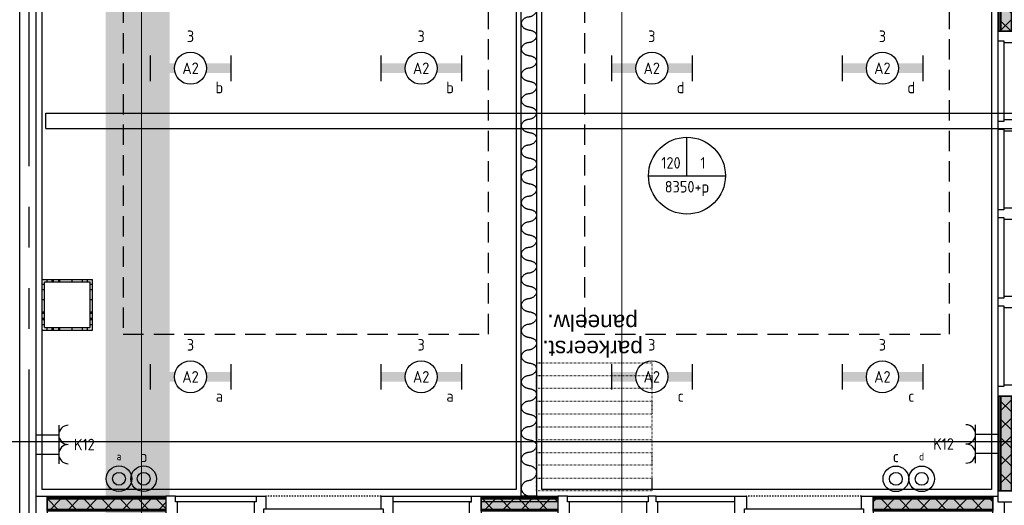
# Model space of a CAD drawing. Header units: millimetres. Extents: x -38031 to 110605, y -30229 to 92226.
# Tile 159 of 194: x 64660 to 72345, y 14552 to 18344. Entities that reach past the tile are written whole.
import ezdxf
from ezdxf.enums import TextEntityAlignment as Align

# ---------------------------------------------------------------- set-up
doc = ezdxf.new("R2010")
doc.units = ezdxf.units.MM
doc.header["$LTSCALE"] = 50
doc.set_wipeout_variables(frame=1)
for name, pattern in [('HIDDEN2', [4.7625, 3.175, -1.5875]), ('PHANTOM', [63.5, 31.75, -6.35, 6.35, -6.35, 6.35, -6.35]), ('STYLE_01', [0.41664, 0.20828, -0.20836]), ('STYLE_05', [0.20828, 0.069425, -0.138855]), ('STYLE_07', [1.875, 0.625, -0.20828, 0.625, -0.20836, 0.06943, -0.13893])]:
    doc.linetypes.add(name, pattern=pattern)
for name, color, linetype in [('AL$1A---_ALGEMEEN', 8, 'Continuous'), ('AM$1A---_ARCERING', 8, 'Continuous'), ('AT$1A---_TEKST100', 8, 'Continuous'), ('BOUWKUNDIG', 8, 'Continuous'), ('EL6131--_KG', 3, 'Continuous'), ('EL6222--', 3, 'Continuous'), ('EL6311--', 3, 'Continuous'), ('EM6131--', 1, 'Continuous'), ('kaderscheiding', 9, 'Continuous'), ('Kastenscheiding', 4, 'PHANTOM'), ('LICHT_TEXT018', 1, 'Continuous'), ('versterkte strook', 7, 'Continuous'), ('Vloerdoos (2e)', 51, 'Continuous'), ('Vloerdoos (OUD)', 51, 'Continuous')]:
    doc.layers.add(name, color=color, linetype=linetype)
doc.layers.add('stramien', color=1, linetype='Continuous', lineweight=15)
doc.styles.add('Arial', font='ARIAL.TTF')
doc.styles.add('BURO-018', font='iso.shx', dxfattribs={"height": 90})
pattern_1 = [(135, (0, 0), (70.7107, 70.7107), []), (45, (299.34, -299.34), (70.7107, -70.7107), [])]

# ---------------------------------------------------------------- blocks, each defined once
blk = doc.blocks.new('111410')
at = {"color": 0, "linetype": 'Continuous'}
for radius in [2, 1]:
    blk.add_circle((0, 3), radius, dxfattribs=at)
at = {"color": 0, "linetype": 'Continuous', "style": 'BURO-018'}
for tag, p in [('E_SLET1', (0, 7)), ('E_GROEP', (0, 0)), ('E_GKAST', (0, 0))]:
    blk.add_attdef(tag, text='', height=1.8, dxfattribs=at).set_placement(p, align=Align.MIDDLE)
at = {"color": 0, "linetype": 'Continuous', "style": 'BURO-018', "flags": 1}
for tag in ['E_MATCODE', 'E_SGROEP']:
    blk.add_attdef(tag, text='', height=1.8, dxfattribs=at).set_placement((0, 0), align=Align.MIDDLE)
blk = doc.blocks.new('E00126')
at = {"color": 0, "linetype": 'Continuous'}
for p, q in [((-3, 4.5), (3, 4.5)), ((-1.5, 1), (-1.5, 4.5)), ((1.5, 1), (1.5, 4.5))]:
    blk.add_line(p, q, dxfattribs=at)
for centre in [(-1.5, 6), (1.5, 6)]:
    blk.add_arc(centre, 1.5, 180, 0, dxfattribs=at)
at = {"color": 0, "linetype": 'Continuous', "style": 'BURO-018'}
for tag, p in [('E_GKAST', (0, 11.5)), ('E_GROEP', (0, 8.5)), ('E_SGROEP', (4.5, 8.5))]:
    blk.add_attdef(tag, text='', height=1.8, dxfattribs=at).set_placement(p, align=Align.MIDDLE)
at = {"color": 0, "linetype": 'Continuous', "style": 'BURO-018', "flags": 1}
for tag, p in [('E_VERMCODE', (13, 8.5)), ('E_MATCODE', (0, 0))]:
    blk.add_attdef(tag, text='', height=1.8, dxfattribs=at).set_placement(p, align=Align.MIDDLE)
blk = doc.blocks.new('1115B6630')
at = {"color": 0}
for p, q in [((-6.3, 2), (-6.3, -2)), ((6.3, 2), (6.3, -2))]:
    blk.add_line(p, q, dxfattribs=at)
at = {"color": 0, "linetype": 'Continuous'}
blk.add_circle((0, 0), 2.5, dxfattribs=at)
at = {"color": 0}
for points in [[(-2.5, 0.75), (-6.3, 0.75), (-2.5, -0.75), (-6.3, -0.75)], [(2.5, 0.75), (6.3, 0.75), (2.5, -0.75), (6.3, -0.75)]]:
    blk.add_solid(points, dxfattribs=at)
at = {"color": 0, "linetype": 'Continuous', "style": 'BURO-018'}
for tag, p in [('E_GKAST', (0, 8)), ('E_GROEP', (0, 5)), ('E_SGROEP', (4.5, 5)), ('E_ARMCODE', (0, 0)), ('E_SLET', (4.5, -3))]:
    blk.add_attdef(tag, text='', height=1.8, dxfattribs=at).set_placement(p, align=Align.MIDDLE)
blk = doc.blocks.new('A$C385C6BB8')
at = {"layer": 'kaderscheiding', "const_width": 500}
blk.add_lwpolyline([(-33624.5, -17466.3), (-33624.5, 81355.5)], dxfattribs=at)
blk = doc.blocks.new('E00103')
at = {"color": 0, "linetype": 'Continuous'}
for p, q in [((0, 6), (0, 12)), ((-6, 6), (6, 6))]:
    blk.add_line(p, q, dxfattribs=at)
blk.add_circle((0, 6), 6, dxfattribs=at)
at = {"color": 0, "linetype": 'Continuous', "style": 'BURO-018'}
for tag, p in [('E_TEXT1', (-2.5, 8)), ('E_TEXT3', (2.5, 8)), ('E_TEXT6', (0, 4))]:
    blk.add_attdef(tag, text='', height=1.8, dxfattribs=at).set_placement(p, align=Align.MIDDLE)
blk = doc.blocks.new('E-GK-GTC-783C')
at = {"color": 0, "linetype": 'Continuous'}
for p, q in [((-0.5, 60), (0.5, 60)), ((-0.5, -60), (0.5, -60))]:
    blk.add_line(p, q, dxfattribs=at)
blk = doc.blocks.new('E-GK-END-78')
at = {"color": 0, "linetype": 'Continuous'}
blk.add_line((0, 60), (0, -60), dxfattribs=at)
blk = doc.blocks.new('VLOERDOOS (2e)')
at = {"layer": 'Vloerdoos (OUD)'}
for p, q in [((0, 395), (395, 395)), ((0, 395), (0, 0)), ((40, 375), (40, 395)), ((80, 375), (80, 395)), ((90, 375), (90, 395)), ((130, 375), (130, 395)), ((140, 375), (140, 395)), ((235, 375), (235, 395)), ((315, 375), (315, 395)), ((355, 375), (355, 395)), ((395, 395), (395, 0)), ((0, 355), (20, 355)), ((0, 315), (20, 315)), ((20, 375), (20, 20)), ((20, 375), (375, 375)), ((375, 375), (375, 20)), ((375, 355), (395, 355)), ((375, 315), (395, 315)), ((0, 305), (20, 305)), ((0, 265), (20, 265)), ((0, 255), (20, 255)), ((375, 305), (395, 305)), ((375, 265), (395, 265)), ((375, 255), (395, 255)), ((0, 160), (20, 160)), ((375, 160), (395, 160)), ((0, 80), (20, 80)), ((375, 80), (395, 80)), ((0, 40), (20, 40)), ((0, 0), (395, 0)), ((20, 20), (375, 20)), ((40, 0), (40, 20)), ((80, 0), (80, 20)), ((90, 0), (90, 20)), ((130, 0), (130, 20)), ((140, 0), (140, 20)), ((235, 0), (235, 20)), ((315, 0), (315, 20)), ((355, 0), (355, 20)), ((375, 40), (395, 40))]:
    blk.add_line(p, q, dxfattribs=at)
blk = doc.blocks.new('32x 90x139')
at = {"color": 0}
blk.add_wipeout([(0, 45), (-94, 45), (-94, 30), (-139, 30), (-139, -30), (-94, -30), (-94, -45), (0, -45)], dxfattribs=at).dxf.layer = 'AL$1A---_ALGEMEEN'
at = {"layer": 'AL$1A---_ALGEMEEN', "color": 0}
blk.add_lwpolyline([(0, 45), (-94, 45), (-94, 30), (-139, 30), (-139, -30), (-94, -30), (-94, -45), (0, -45)], close=True, dxfattribs=at)
blk = doc.blocks.new('Group-25')
at = {"layer": 'AM$1A---_ARCERING', "linetype": 'Continuous', "lineweight": 0}
for points in [[(-1113.502, 131), (-180.002, 131), (-180.002, 116), (-1113.502, 116)], [(-1113.502, 116), (-180.002, 116), (-180.002, 35), (-1113.502, 35)], [(-1113.502, 35), (-180.002, 35), (-180.002, 20), (-1113.502, 20)]]:
    blk.add_hatch(color=256, dxfattribs=at).paths.add_polyline_path(points)
at = {"layer": 'AM$1A---_ARCERING', "linetype": 'Continuous', "lineweight": 5}
h = blk.add_hatch(dxfattribs=at)
h.set_pattern_fill('ISOLATIE', color=256, style=0, pattern_type=2)
h.set_pattern_definition(pattern_1)
h.paths.add_polyline_path([(-1113.502, 116), (-180.002, 116), (-180.002, 35), (-1113.502, 35)])
at = {"layer": 'AL$1A---_ALGEMEEN', "color": 0}
for points in [[(-1113.502, 131), (-180.002, 131), (-180.002, 116), (-1113.502, 116)], [(-1113.502, 116), (-180.002, 116), (-180.002, 35), (-1113.502, 35)], [(-1113.502, 35), (-180.002, 35), (-180.002, 20), (-1113.502, 20)]]:
    blk.add_lwpolyline(points, close=True, dxfattribs=at)
blk = doc.blocks.new('Group-26')
at = {"layer": 'AM$1A---_ARCERING', "linetype": 'Continuous', "lineweight": 0}
for points in [[(-4173.5, 131), (-3574.3, 131), (-3574.3, 116), (-4173.5, 116)], [(-4173.5, 116), (-3574.3, 116), (-3574.3, 35), (-4173.5, 35)], [(-4173.5, 35), (-3574.3, 35), (-3574.3, 20), (-4173.5, 20)]]:
    blk.add_hatch(color=256, dxfattribs=at).paths.add_polyline_path(points)
at = {"layer": 'AM$1A---_ARCERING', "linetype": 'Continuous', "lineweight": 5}
h = blk.add_hatch(dxfattribs=at)
h.set_pattern_fill('ISOLATIE', color=256, style=0, pattern_type=2)
h.set_pattern_definition(pattern_1)
h.paths.add_polyline_path([(-4173.5, 116), (-3574.3, 116), (-3574.3, 35), (-4173.5, 35)])
at = {"layer": 'AL$1A---_ALGEMEEN', "color": 0}
for points in [[(-4173.5, 131), (-3574.3, 131), (-3574.3, 116), (-4173.5, 116)], [(-4173.5, 116), (-3574.3, 116), (-3574.3, 35), (-4173.5, 35)], [(-4173.5, 35), (-3574.3, 35), (-3574.3, 20), (-4173.5, 20)]]:
    blk.add_lwpolyline(points, close=True, dxfattribs=at)
blk = doc.blocks.new('Group-27')
at = {"layer": 'AM$1A---_ARCERING', "linetype": 'Continuous', "lineweight": 0}
for points in [[(-7560.002, 131), (-6633.502, 131), (-6633.502, 116), (-7560.002, 116)], [(-7560.002, 116), (-6633.502, 116), (-6633.502, 35), (-7560.002, 35)], [(-7560.002, 35), (-6633.502, 35), (-6633.502, 20), (-7560.002, 20)]]:
    blk.add_hatch(color=256, dxfattribs=at).paths.add_polyline_path(points)
at = {"layer": 'AM$1A---_ARCERING', "linetype": 'Continuous', "lineweight": 5}
h = blk.add_hatch(dxfattribs=at)
h.set_pattern_fill('ISOLATIE', color=256, style=0, pattern_type=2)
h.set_pattern_definition(pattern_1)
h.paths.add_polyline_path([(-7560.002, 116), (-6633.502, 116), (-6633.502, 35), (-7560.002, 35)])
at = {"layer": 'AL$1A---_ALGEMEEN', "color": 0}
for points in [[(-7560.002, 131), (-6633.502, 131), (-6633.502, 116), (-7560.002, 116)], [(-7560.002, 116), (-6633.502, 116), (-6633.502, 35), (-7560.002, 35)], [(-7560.002, 35), (-6633.502, 35), (-6633.502, 20), (-7560.002, 20)]]:
    blk.add_lwpolyline(points, close=True, dxfattribs=at)
blk = doc.blocks.new('32x_hout-mk 825-p')
at = {"layer": 'AL$1A---_ALGEMEEN', "color": 0}
for points in [[(-7650, 139), (-5853.5, 139), (-5853.5, 0), (-7650, 0)], [(-1113.5, 139), (-90, 139), (-90, 0), (-1113.5, 0)]]:
    blk.add_lwpolyline(points, close=True, dxfattribs=at)
at = {"color": 0}
blk.add_wipeout([(-4878.5, 139), (-2178.5, 139), (-2178.5, 94), (-4878.5, 94)], dxfattribs=at).dxf.layer = 'AL$1A---_ALGEMEEN'
at = {"layer": 'AL$1A---_ALGEMEEN', "color": 0}
for points in [[(-4878.5, 139), (-2178.5, 139), (-2178.5, 94), (-4878.5, 94)], [(-4863.5, 139), (-2193.5, 139), (-2193.5, 0), (-4863.5, 0)]]:
    blk.add_lwpolyline(points, close=True, dxfattribs=at)
at = {"color": 0}
for points in [[(-7650, 139), (-7560, 139), (-7560, 0), (-7650, 0)], [(-5943.5, 139), (-5853.5, 139), (-5853.5, 0), (-5943.5, 0)], [(-1203.5, 139), (-1113.5, 139), (-1113.5, 0), (-1203.5, 0)], [(-180, 139), (-90, 139), (-90, 0), (-180, 0)]]:
    blk.add_wipeout(points, dxfattribs=at).dxf.layer = 'AL$1A---_ALGEMEEN'
at = {"layer": 'AL$1A---_ALGEMEEN', "color": 0}
for points in [[(-7650, 139), (-7560, 139), (-7560, 0), (-7650, 0)], [(-5943.5, 139), (-5853.5, 139), (-5853.5, 0), (-5943.5, 0)], [(-1203.5, 139), (-1113.5, 139), (-1113.5, 0), (-1203.5, 0)], [(-180, 139), (-90, 139), (-90, 0), (-180, 0)]]:
    blk.add_lwpolyline(points, close=True, dxfattribs=at)
for name in ['Group-27', 'Group-25']:
    blk.add_blockref(name, (0, 0), dxfattribs=at)
at = {"layer": 'AL$1A---_ALGEMEEN', "color": 0, "rotation": 270}
blk.add_blockref('32x 90x139', (-2838.5, 0), dxfattribs=at)
at = {"color": 0}
for points in [[(-4953.5, 139), (-4863.5, 139), (-4863.5, 0), (-4953.5, 0)], [(-4263.5, 94), (-4248.5, 94), (-4248.5, 139), (-4173.5, 139), (-4173.5, 0), (-4263.5, 0)], [(-2193.5, 139), (-2103.5, 139), (-2103.5, 0), (-2193.5, 0)]]:
    blk.add_wipeout(points, dxfattribs=at).dxf.layer = 'AL$1A---_ALGEMEEN'
at = {"layer": 'AL$1A---_ALGEMEEN', "color": 0, "linetype": 'STYLE_01'}
for p, q in [((-4953.5, 139), (-5853.5, 139)), ((-1203.5, 139), (-2103.5, 139))]:
    blk.add_line(p, q, dxfattribs=at)
at = {"layer": 'AL$1A---_ALGEMEEN', "color": 0}
for points in [[(-4953.5, 139), (-4863.5, 139), (-4863.5, 0), (-4953.5, 0)], [(-4263.5, 94), (-4248.5, 94), (-4248.5, 139), (-4173.5, 139), (-4173.5, 0), (-4263.5, 0)], [(-2193.5, 139), (-2103.5, 139), (-2103.5, 0), (-2193.5, 0)]]:
    blk.add_lwpolyline(points, close=True, dxfattribs=at)
blk.add_blockref('Group-26', (0, 0), dxfattribs=at)
at = {"color": 0}
blk.add_wipeout([(-6558.5, 139), (-5928.5, 139), (-5928.5, 94), (-6558.5, 94)], dxfattribs=at).dxf.layer = 'AL$1A---_ALGEMEEN'
at = {"layer": 'AL$1A---_ALGEMEEN', "color": 0}
blk.add_lwpolyline([(-6558.5, 139), (-5928.5, 139), (-5928.5, 94), (-6558.5, 94)], close=True, dxfattribs=at)
at = {"color": 0}
for points in [[(-3484.3, 94), (-3499.3, 94), (-3499.3, 139), (-3574.3, 139), (-3574.3, 0), (-3484.3, 0)], [(-5868.5, 40), (-4938.5, 40), (-4938.5, 0), (-5868.5, 0)], [(-2118.5, 40), (-1188.5, 40), (-1188.5, 0), (-2118.5, 0)]]:
    blk.add_wipeout(points, dxfattribs=at).dxf.layer = 'AL$1A---_ALGEMEEN'
at = {"layer": 'AL$1A---_ALGEMEEN', "color": 0}
for p, q in [((-4936.4, 10), (-4936.4, -930)), ((-1188.5, 10), (-1188.5, -930))]:
    blk.add_line(p, q, dxfattribs=at)
for points in [[(-3484.3, 94), (-3499.3, 94), (-3499.3, 139), (-3574.3, 139), (-3574.3, 0), (-3484.3, 0)], [(-5868.5, 40), (-4938.5, 40), (-4938.5, 0), (-5868.5, 0)], [(-2118.5, 40), (-1188.5, 40), (-1188.5, 0), (-2118.5, 0)]]:
    blk.add_lwpolyline(points, close=True, dxfattribs=at)
for centre in [(-4936.4, 0), (-1188.5, 0)]:
    blk.add_arc(centre, 930, 180, 270, dxfattribs=at)
at = {"color": 0}
blk.add_wipeout([(-6543.5, 94), (-6558.5, 94), (-6558.5, 139), (-6633.5, 139), (-6633.5, 0), (-6543.5, 0)], dxfattribs=at).dxf.layer = 'AL$1A---_ALGEMEEN'
at = {"layer": 'AL$1A---_ALGEMEEN', "color": 0}
blk.add_lwpolyline([(-6543.5, 94), (-6558.5, 94), (-6558.5, 139), (-6633.5, 139), (-6633.5, 0), (-6543.5, 0)], close=True, dxfattribs=at)
blk = doc.blocks.new('22x_parkeerstand-p')
at = {"layer": 'AL$1A---_ALGEMEEN', "color": 0, "linetype": 'STYLE_05'}
for points in [[(0, 1000), (900, 1000), (900, 0), (0, 0)], [(0, 1000), (900, 1000), (900, 900), (0, 900)], [(0, 800), (900, 800), (900, 700), (0, 700)], [(0, 600), (900, 600), (900, 500), (0, 500)], [(0, 400), (900, 400), (900, 300), (0, 300)], [(0, 200), (900, 200), (900, 100), (0, 100)]]:
    blk.add_lwpolyline(points, close=True, dxfattribs=at)
at = {"layer": 'AT$1A---_TEKST100', "insert": (463.4, -45.8), "char_height": 126.27, "attachment_point": 2, "line_spacing_factor": 0.967741, "style": 'Arial'}
blk.add_mtext('{\\C256;\\lparkeerst.\\Ppaneelw.}', dxfattribs=at)
blk = doc.blocks.new('Group-42')
at = {"layer": 'AM$1A---_ARCERING', "linetype": 'Continuous', "lineweight": 0}
for points in [[(8, 8601), (23, 8601), (23, 7868.5), (8, 7868.5)], [(23, 8601), (104, 8601), (104, 7868.5), (23, 7868.5)], [(104, 8601), (119, 8601), (119, 7868.5), (104, 7868.5)]]:
    blk.add_hatch(color=256, dxfattribs=at).paths.add_polyline_path(points)
at = {"layer": 'AM$1A---_ARCERING', "linetype": 'Continuous', "lineweight": 5}
h = blk.add_hatch(dxfattribs=at)
h.set_pattern_fill('ISOLATIE', color=256, style=0, pattern_type=2)
h.set_pattern_definition(pattern_1)
h.paths.add_polyline_path([(23, 8601), (104, 8601), (104, 7868.5), (23, 7868.5)])
at = {"layer": 'AL$1A---_ALGEMEEN', "color": 0}
for points in [[(8, 8601), (23, 8601), (23, 7868.5), (8, 7868.5)], [(23, 8601), (104, 8601), (104, 7868.5), (23, 7868.5)], [(104, 8601), (119, 8601), (119, 7868.5), (104, 7868.5)]]:
    blk.add_lwpolyline(points, close=True, dxfattribs=at)
blk = doc.blocks.new('Group-43')
at = {"layer": 'AM$1A---_ARCERING', "linetype": 'Continuous', "lineweight": 0}
for points in [[(8, 5018.5), (23, 5018.5), (23, 4418.5), (8, 4418.5)], [(23, 5018.5), (104, 5018.5), (104, 4418.5), (23, 4418.5)], [(104, 5018.5), (119, 5018.5), (119, 4418.5), (104, 4418.5)]]:
    blk.add_hatch(color=256, dxfattribs=at).paths.add_polyline_path(points)
at = {"layer": 'AM$1A---_ARCERING', "linetype": 'Continuous', "lineweight": 5}
h = blk.add_hatch(dxfattribs=at)
h.set_pattern_fill('ISOLATIE', color=256, style=0, pattern_type=2)
h.set_pattern_definition(pattern_1)
h.paths.add_polyline_path([(23, 5018.5), (104, 5018.5), (104, 4418.5), (23, 4418.5)])
at = {"layer": 'AL$1A---_ALGEMEEN', "color": 0}
for points in [[(8, 5018.5), (23, 5018.5), (23, 4418.5), (8, 4418.5)], [(23, 5018.5), (104, 5018.5), (104, 4418.5), (23, 4418.5)], [(104, 5018.5), (119, 5018.5), (119, 4418.5), (104, 4418.5)]]:
    blk.add_lwpolyline(points, close=True, dxfattribs=at)
blk = doc.blocks.new('Group-44')
at = {"layer": 'AM$1A---_ARCERING', "linetype": 'Continuous', "lineweight": 0}
for points in [[(8, 4328.5), (23, 4328.5), (23, 3728.5), (8, 3728.5)], [(23, 4328.5), (104, 4328.5), (104, 3728.5), (23, 3728.5)], [(104, 4328.5), (119, 4328.5), (119, 3728.5), (104, 3728.5)]]:
    blk.add_hatch(color=256, dxfattribs=at).paths.add_polyline_path(points)
at = {"layer": 'AM$1A---_ARCERING', "linetype": 'Continuous', "lineweight": 5}
h = blk.add_hatch(dxfattribs=at)
h.set_pattern_fill('ISOLATIE', color=256, style=0, pattern_type=2)
h.set_pattern_definition(pattern_1)
h.paths.add_polyline_path([(23, 4328.5), (104, 4328.5), (104, 3728.5), (23, 3728.5)])
at = {"layer": 'AL$1A---_ALGEMEEN', "color": 0}
for points in [[(8, 4328.5), (23, 4328.5), (23, 3728.5), (8, 3728.5)], [(23, 4328.5), (104, 4328.5), (104, 3728.5), (23, 3728.5)], [(104, 4328.5), (119, 4328.5), (119, 3728.5), (104, 3728.5)]]:
    blk.add_lwpolyline(points, close=True, dxfattribs=at)
blk = doc.blocks.new('Group-45')
at = {"layer": 'AM$1A---_ARCERING', "linetype": 'Continuous', "lineweight": 0}
for points in [[(8, 878.5), (23, 878.5), (23, 140), (8, 140)], [(23, 878.5), (104, 878.5), (104, 140), (23, 140)], [(104, 878.5), (119, 878.5), (119, 140), (104, 140)]]:
    blk.add_hatch(color=256, dxfattribs=at).paths.add_polyline_path(points)
at = {"layer": 'AM$1A---_ARCERING', "linetype": 'Continuous', "lineweight": 5}
h = blk.add_hatch(dxfattribs=at)
h.set_pattern_fill('ISOLATIE', color=256, style=0, pattern_type=2)
h.set_pattern_definition(pattern_1)
h.paths.add_polyline_path([(23, 878.5), (104, 878.5), (104, 140), (23, 140)])
at = {"layer": 'AL$1A---_ALGEMEEN', "color": 0}
for points in [[(8, 878.5), (23, 878.5), (23, 140), (8, 140)], [(23, 878.5), (104, 878.5), (104, 140), (23, 140)], [(104, 878.5), (119, 878.5), (119, 140), (104, 140)]]:
    blk.add_lwpolyline(points, close=True, dxfattribs=at)
blk = doc.blocks.new('32x_hout-mk 822s-p')
at = {"layer": 'AL$1A---_ALGEMEEN', "color": 0}
blk.add_lwpolyline([(0, 8691), (139, 8691), (139, 50), (0, 50)], close=True, dxfattribs=at)
for name in ['Group-42', 'Group-43', 'Group-44', 'Group-45']:
    blk.add_blockref(name, (0, 0), dxfattribs=at)
at = {"color": 0}
for points in [[(0, 8691), (139, 8691), (139, 8601), (0, 8601)], [(0, 7868.5), (139, 7868.5), (139, 7778.5), (0, 7778.5)], [(0, 7178.5), (139, 7178.5), (139, 7088.5), (0, 7088.5)], [(0, 6488.5), (139, 6488.5), (139, 6398.5), (0, 6398.5)], [(0, 5798.5), (139, 5798.5), (139, 5708.5), (0, 5708.5)], [(0, 5108.5), (139, 5108.5), (139, 5018.5), (0, 5018.5)], [(0, 4418.5), (139, 4418.5), (139, 4328.5), (0, 4328.5)], [(0, 3728.5), (139, 3728.5), (139, 3638.5), (0, 3638.5)], [(0, 3038.5), (139, 3038.5), (139, 2948.5), (0, 2948.5)], [(0, 2348.5), (139, 2348.5), (139, 2258.5), (0, 2258.5)], [(0, 1658.5), (139, 1658.5), (139, 1568.5), (0, 1568.5)], [(0, 968.5), (139, 968.5), (139, 878.5), (0, 878.5)], [(0, 140), (139, 140), (139, 50), (0, 50)]]:
    blk.add_wipeout(points, dxfattribs=at).dxf.layer = 'AL$1A---_ALGEMEEN'
at = {"layer": 'AL$1A---_ALGEMEEN', "color": 0}
for points in [[(0, 8691), (139, 8691), (139, 8601), (0, 8601)], [(0, 7868.5), (139, 7868.5), (139, 7778.5), (0, 7778.5)], [(0, 7178.5), (139, 7178.5), (139, 7088.5), (0, 7088.5)], [(0, 6488.5), (139, 6488.5), (139, 6398.5), (0, 6398.5)], [(0, 5798.5), (139, 5798.5), (139, 5708.5), (0, 5708.5)], [(0, 5108.5), (139, 5108.5), (139, 5018.5), (0, 5018.5)], [(0, 4418.5), (139, 4418.5), (139, 4328.5), (0, 4328.5)], [(0, 3728.5), (139, 3728.5), (139, 3638.5), (0, 3638.5)], [(0, 3038.5), (139, 3038.5), (139, 2948.5), (0, 2948.5)], [(0, 2348.5), (139, 2348.5), (139, 2258.5), (0, 2258.5)], [(0, 1658.5), (139, 1658.5), (139, 1568.5), (0, 1568.5)], [(0, 968.5), (139, 968.5), (139, 878.5), (0, 878.5)], [(0, 140), (139, 140), (139, 50), (0, 50)]]:
    blk.add_lwpolyline(points, close=True, dxfattribs=at)
at = {"color": 0}
for points in [[(0, 7793.5), (45, 7793.5), (45, 7163.5), (0, 7163.5)], [(0, 7103.5), (45, 7103.5), (45, 6473.5), (0, 6473.5)], [(0, 6413.5), (45, 6413.5), (45, 5783.5), (0, 5783.5)], [(0, 5723.5), (45, 5723.5), (45, 5093.5), (0, 5093.5)], [(0, 3653.5), (45, 3653.5), (45, 3023.5), (0, 3023.5)], [(0, 2963.5), (45, 2963.5), (45, 2333.5), (0, 2333.5)], [(0, 2273.5), (45, 2273.5), (45, 1643.5), (0, 1643.5)], [(0, 1583.5), (45, 1583.5), (45, 953.5), (0, 953.5)]]:
    blk.add_wipeout(points, dxfattribs=at).dxf.layer = 'AL$1A---_ALGEMEEN'
at = {"layer": 'AL$1A---_ALGEMEEN', "color": 0}
for points in [[(0, 7793.5), (45, 7793.5), (45, 7163.5), (0, 7163.5)], [(0, 7103.5), (45, 7103.5), (45, 6473.5), (0, 6473.5)], [(0, 6413.5), (45, 6413.5), (45, 5783.5), (0, 5783.5)], [(0, 5723.5), (45, 5723.5), (45, 5093.5), (0, 5093.5)], [(0, 3653.5), (45, 3653.5), (45, 3023.5), (0, 3023.5)], [(0, 2963.5), (45, 2963.5), (45, 2333.5), (0, 2333.5)], [(0, 2273.5), (45, 2273.5), (45, 1643.5), (0, 1643.5)], [(0, 1583.5), (45, 1583.5), (45, 953.5), (0, 953.5)]]:
    blk.add_lwpolyline(points, close=True, dxfattribs=at)
blk = doc.blocks.new('200254 W 211 30-06-2008')
at = {"layer": 'AL$1A---_ALGEMEEN'}
for points in [[(20331.45, 3465.23), (20405.45, 3465.23), (20405.45, 3309.43), (20331.45, 3309.43)], [(20409.45, 3465.23), (20479.67, 3465.23), (20479.67, 3309.43), (20409.45, 3309.43)]]:
    blk.add_lwpolyline(points, close=True, dxfattribs=at)
for points in [[(20407.43, 3385.23), (20407.45, 3385.21), (20407.51, 3385.2), (20408.21, 3385.11), (20408.81, 3384.24), (20408.01, 3383.28), (20406.77, 3383.18), (20406.05, 3382.22), (20406.78, 3381.31), (20407.43, 3381.23)], [(20407.43, 3381.23), (20407.45, 3381.21), (20407.51, 3381.2), (20408.21, 3381.11), (20408.81, 3380.24), (20408.01, 3379.28), (20406.77, 3379.18), (20406.05, 3378.22), (20406.78, 3377.31), (20407.43, 3377.23)], [(20407.43, 3377.23), (20407.45, 3377.21), (20407.51, 3377.2), (20408.21, 3377.11), (20408.81, 3376.24), (20408.01, 3375.28), (20406.77, 3375.18), (20406.05, 3374.22), (20406.78, 3373.31), (20407.43, 3373.23)], [(20407.43, 3373.23), (20407.45, 3373.21), (20407.51, 3373.2), (20408.21, 3373.11), (20408.81, 3372.24), (20408.01, 3371.28), (20406.77, 3371.18), (20406.05, 3370.22), (20406.78, 3369.31), (20407.43, 3369.23)], [(20407.43, 3369.23), (20407.45, 3369.21), (20407.51, 3369.2), (20408.21, 3369.11), (20408.81, 3368.24), (20408.01, 3367.28), (20406.77, 3367.18), (20406.05, 3366.22), (20406.78, 3365.31), (20407.43, 3365.23)], [(20407.43, 3365.23), (20407.45, 3365.21), (20407.51, 3365.2), (20408.21, 3365.11), (20408.81, 3364.24), (20408.01, 3363.28), (20406.77, 3363.18), (20406.05, 3362.22), (20406.78, 3361.31), (20407.43, 3361.23)], [(20407.43, 3361.23), (20407.45, 3361.21), (20407.51, 3361.2), (20408.21, 3361.11), (20408.81, 3360.24), (20408.01, 3359.28), (20406.77, 3359.18), (20406.05, 3358.22), (20406.78, 3357.31), (20407.43, 3357.23)], [(20407.43, 3357.23), (20407.45, 3357.21), (20407.51, 3357.2), (20408.21, 3357.11), (20408.81, 3356.24), (20408.01, 3355.28), (20406.77, 3355.18), (20406.05, 3354.22), (20406.78, 3353.31), (20407.43, 3353.23)], [(20407.43, 3353.23), (20407.45, 3353.21), (20407.51, 3353.2), (20408.21, 3353.11), (20408.81, 3352.24), (20408.01, 3351.28), (20406.77, 3351.18), (20406.05, 3350.22), (20406.78, 3349.31), (20407.43, 3349.23)], [(20407.43, 3349.23), (20407.45, 3349.21), (20407.51, 3349.2), (20408.21, 3349.11), (20408.81, 3348.24), (20408.01, 3347.28), (20406.77, 3347.18), (20406.05, 3346.22), (20406.78, 3345.31), (20407.43, 3345.23)], [(20407.43, 3345.23), (20407.45, 3345.21), (20407.51, 3345.2), (20408.21, 3345.11), (20408.81, 3344.24), (20408.01, 3343.28), (20406.77, 3343.18), (20406.05, 3342.22), (20406.78, 3341.31), (20407.43, 3341.23)], [(20407.43, 3341.23), (20407.45, 3341.21), (20407.51, 3341.2), (20408.21, 3341.11), (20408.81, 3340.24), (20408.01, 3339.28), (20406.77, 3339.18), (20406.05, 3338.22), (20406.78, 3337.31), (20407.43, 3337.23)], [(20407.43, 3337.23), (20407.45, 3337.21), (20407.51, 3337.2), (20408.21, 3337.11), (20408.81, 3336.24), (20408.01, 3335.28), (20406.77, 3335.18), (20406.05, 3334.22), (20406.78, 3333.31), (20407.43, 3333.23)], [(20407.43, 3333.23), (20407.45, 3333.21), (20407.51, 3333.2), (20408.21, 3333.11), (20408.81, 3332.24), (20408.01, 3331.28), (20406.77, 3331.18), (20406.05, 3330.22), (20406.78, 3329.31), (20407.43, 3329.23)], [(20407.43, 3329.23), (20407.45, 3329.21), (20407.51, 3329.2), (20408.21, 3329.11), (20408.81, 3328.24), (20408.01, 3327.28), (20406.77, 3327.18), (20406.05, 3326.22), (20406.78, 3325.31), (20407.43, 3325.23)], [(20407.43, 3325.23), (20407.45, 3325.21), (20407.51, 3325.2), (20408.21, 3325.11), (20408.81, 3324.24), (20408.01, 3323.28), (20406.77, 3323.18), (20406.05, 3322.22), (20406.78, 3321.31), (20407.43, 3321.23)], [(20407.43, 3321.23), (20407.45, 3321.21), (20407.51, 3321.2), (20408.21, 3321.11), (20408.81, 3320.24), (20408.01, 3319.28), (20406.77, 3319.18), (20406.05, 3318.22), (20406.78, 3317.31), (20407.43, 3317.23)], [(20407.43, 3317.23), (20407.45, 3317.21), (20407.51, 3317.2), (20408.21, 3317.11), (20408.81, 3316.24), (20408.01, 3315.28), (20406.77, 3315.18), (20406.05, 3314.22), (20406.78, 3313.31), (20407.43, 3313.23)]]:
    blk.add_open_spline(points, degree=2, knots=[0, 0, 0, 1, 1, 2, 3, 4, 5, 6, 7, 7, 7], dxfattribs=at)
at = {"layer": 'AL$1A---_ALGEMEEN', "xscale": 0.02, "yscale": 0.02, "zscale": 0.02, "rotation": 180}
blk.add_blockref('22x_parkeerstand-p', (20426.65, 3329.23), dxfattribs=at)
at = {"layer": 'AL$1A---_ALGEMEEN', "xscale": 0.02, "yscale": 0.02, "zscale": 0.02}
blk.add_blockref('32x_hout-mk 825-p', (20483.45, 3305.65), dxfattribs=at)
at = {"layer": 'AL$1A---_ALGEMEEN', "linetype": 'Continuous', "lineweight": 30}
blk.add_lwpolyline([(20406.25, 3480.27), (20408.65, 3480.27), (20408.65, 3308.43), (20406.25, 3308.43)], close=True, dxfattribs=at)
at = {"layer": 'AL$1A---_ALGEMEEN'}
blk.add_open_spline([(20407.43, 3313.23), (20407.45, 3313.21), (20407.51, 3313.2), (20408.21, 3313.09), (20408.81, 3312.04), (20408.01, 3310.89), (20406.77, 3310.77), (20406.05, 3309.62), (20406.78, 3308.53), (20407.43, 3308.43)], degree=2, knots=[0, 0, 0, 1, 1, 2, 3, 4, 5, 6, 7, 7, 7], dxfattribs=at)
at = {"layer": 'stramien', "linetype": 'STYLE_07', "ltscale": 50}
for p, q in [((20421.95, 2695.43), (20421.95, 4240.03)), ((20346.95, 2737.41), (20346.95, 3963.01))]:
    blk.add_line(p, q, dxfattribs=at)
at = {"layer": 'AL$1A---_ALGEMEEN', "xscale": 0.02, "yscale": 0.02, "zscale": 0.02}
blk.add_blockref('32x_hout-mk 822s-p', (20480.67, 3306.45), dxfattribs=at)
blk.add_wipeout([(20327.95, 3480.27), (20330.45, 3480.27), (20330.45, 3297.45), (20327.95, 3297.45)]).dxf.layer = 'AL$1A---_ALGEMEEN'
at = {"layer": 'AL$1A---_ALGEMEEN'}
blk.add_lwpolyline([(20327.95, 3480.27), (20330.45, 3480.27), (20330.45, 3297.45), (20327.95, 3297.45)], close=True, dxfattribs=at)

msp = doc.modelspace()

# ---------------------------------------------------------------- block references
at = {"layer": 'kaderscheiding'}
msp.add_blockref('A$C385C6BB8', (99205, -12512.3), dxfattribs=at)

# ---------------------------------------------------------------- next in the draw order: block references
at = {"layer": 'BOUWKUNDIG', "xscale": 50, "yscale": 50, "zscale": 50}
msp.add_blockref('200254 W 211 30-06-2008', (-951737.5, -150797.3), dxfattribs=at)

# ---------------------------------------------------------------- next in the draw order: linework, layer by layer
at = {"layer": 'Kastenscheiding'}
msp.add_line((64734.6, 14023.9), (64734.6, 23212.6), dxfattribs=at)
at = {"layer": 'LICHT_TEXT018', "linetype": 'HIDDEN2'}
for points in [[(65468.5, 15888.4), (68318.5, 15888.4), (68318.5, 18952.8), (65468.5, 18952.8)], [(69068.5, 15888.4), (71918.5, 15888.4), (71918.5, 18952.8), (69068.5, 18952.8)]]:
    msp.add_lwpolyline(points, close=True, dxfattribs=at)
at = {"layer": 'versterkte strook'}
msp.add_line((-4775.7, 15050), (104346.1, 15050), dxfattribs=at)

# ---------------------------------------------------------------- next in the draw order: block references
at = {"layer": 'EL6131--_KG', "xscale": 9215.644302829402}
msp.add_blockref('E-GK-GTC-783C', (69471.9, 17554.3), dxfattribs=at)
at = {"layer": 'EL6131--_KG', "rotation": 180}
msp.add_blockref('E-GK-END-78', (64864.1, 17554.3), dxfattribs=at)
at = {"layer": 'EL6222--'}
ref = msp.add_blockref('E00126', (64739.6, 15026.4), dxfattribs=dict(at, xscale=50, yscale=50, zscale=50, rotation=270))
ref.add_attrib('E_GROEP', 'K12', dxfattribs={"layer": '0', "color": 1, "linetype": 'Continuous', "height": 90, "style": 'BURO-018'}).set_placement((65164.6, 15026.4), align=Align.MIDDLE)
ref = msp.add_blockref('E00126', (72346, 15030.7), dxfattribs=dict(at, xscale=50, yscale=50, zscale=50, rotation=90))
ref.add_attrib('E_GROEP', 'K12', dxfattribs={"layer": '0', "color": 1, "linetype": 'Continuous', "height": 90, "style": 'BURO-018'}).set_placement((71871, 15030.7), align=Align.MIDDLE)
at = {"layer": 'EL6311--'}
ref = msp.add_blockref('1115B6630', (65993.5, 17964.3), dxfattribs=dict(at, xscale=50, yscale=50, zscale=50))
ref.add_attrib('E_ARMCODE', 'A2', dxfattribs={"layer": '0', "color": 1, "linetype": 'Continuous', "height": 90, "style": 'BURO-018'}).set_placement((65993.5, 17964.3), align=Align.MIDDLE)
ref.add_attrib('E_SLET', 'b', dxfattribs={"layer": '0', "color": 1, "linetype": 'Continuous', "height": 90, "style": 'BURO-018'}).set_placement((66218.5, 17814.3), align=Align.MIDDLE)
ref.add_attrib('E_GROEP', '3', dxfattribs={"layer": '0', "color": 1, "linetype": 'Continuous', "height": 90, "style": 'BURO-018'}).set_placement((65993.5, 18214.3), align=Align.MIDDLE)
ref = msp.add_blockref('1115B6630', (67793.5, 17964.3), dxfattribs=dict(at, xscale=50, yscale=50, zscale=50))
ref.add_attrib('E_ARMCODE', 'A2', dxfattribs={"layer": '0', "color": 1, "linetype": 'Continuous', "height": 90, "style": 'BURO-018'}).set_placement((67793.5, 17964.3), align=Align.MIDDLE)
ref.add_attrib('E_SLET', 'b', dxfattribs={"layer": '0', "color": 1, "linetype": 'Continuous', "height": 90, "style": 'BURO-018'}).set_placement((68018.5, 17814.3), align=Align.MIDDLE)
ref.add_attrib('E_GROEP', '3', dxfattribs={"layer": '0', "color": 1, "linetype": 'Continuous', "height": 90, "style": 'BURO-018'}).set_placement((67793.5, 18214.3), align=Align.MIDDLE)
ref = msp.add_blockref('1115B6630', (69593.5, 17964.3), dxfattribs=dict(at, xscale=50, yscale=50, zscale=50))
ref.add_attrib('E_ARMCODE', 'A2', dxfattribs={"layer": '0', "color": 1, "linetype": 'Continuous', "height": 90, "style": 'BURO-018'}).set_placement((69593.5, 17964.3), align=Align.MIDDLE)
ref.add_attrib('E_SLET', 'd', dxfattribs={"layer": '0', "color": 1, "linetype": 'Continuous', "height": 90, "style": 'BURO-018'}).set_placement((69818.5, 17814.3), align=Align.MIDDLE)
ref.add_attrib('E_GROEP', '3', dxfattribs={"layer": '0', "color": 1, "linetype": 'Continuous', "height": 90, "style": 'BURO-018'}).set_placement((69593.5, 18214.3), align=Align.MIDDLE)
ref = msp.add_blockref('1115B6630', (71393.5, 17964.3), dxfattribs=dict(at, xscale=50, yscale=50, zscale=50))
ref.add_attrib('E_ARMCODE', 'A2', dxfattribs={"layer": '0', "color": 1, "linetype": 'Continuous', "height": 90, "style": 'BURO-018'}).set_placement((71393.5, 17964.3), align=Align.MIDDLE)
ref.add_attrib('E_SLET', 'd', dxfattribs={"layer": '0', "color": 1, "linetype": 'Continuous', "height": 90, "style": 'BURO-018'}).set_placement((71618.5, 17814.3), align=Align.MIDDLE)
ref.add_attrib('E_GROEP', '3', dxfattribs={"layer": '0', "color": 1, "linetype": 'Continuous', "height": 90, "style": 'BURO-018'}).set_placement((71393.5, 18214.3), align=Align.MIDDLE)
ref = msp.add_blockref('1115B6630', (65993.5, 15554.8), dxfattribs=dict(at, xscale=50, yscale=50, zscale=50))
ref.add_attrib('E_ARMCODE', 'A2', dxfattribs={"layer": '0', "color": 1, "linetype": 'Continuous', "height": 90, "style": 'BURO-018'}).set_placement((65993.5, 15554.8), align=Align.MIDDLE)
ref.add_attrib('E_SLET', 'a', dxfattribs={"layer": '0', "color": 1, "linetype": 'Continuous', "height": 90, "style": 'BURO-018'}).set_placement((66218.5, 15404.8), align=Align.MIDDLE)
ref.add_attrib('E_GROEP', '3', dxfattribs={"layer": '0', "color": 1, "linetype": 'Continuous', "height": 90, "style": 'BURO-018'}).set_placement((65993.5, 15804.8), align=Align.MIDDLE)
ref = msp.add_blockref('1115B6630', (67793.5, 15554.8), dxfattribs=dict(at, xscale=50, yscale=50, zscale=50))
ref.add_attrib('E_ARMCODE', 'A2', dxfattribs={"layer": '0', "color": 1, "linetype": 'Continuous', "height": 90, "style": 'BURO-018'}).set_placement((67793.5, 15554.8), align=Align.MIDDLE)
ref.add_attrib('E_SLET', 'a', dxfattribs={"layer": '0', "color": 1, "linetype": 'Continuous', "height": 90, "style": 'BURO-018'}).set_placement((68018.5, 15404.8), align=Align.MIDDLE)
ref.add_attrib('E_GROEP', '3', dxfattribs={"layer": '0', "color": 1, "linetype": 'Continuous', "height": 90, "style": 'BURO-018'}).set_placement((67793.5, 15804.8), align=Align.MIDDLE)
ref = msp.add_blockref('1115B6630', (69593.5, 15554.8), dxfattribs=dict(at, xscale=50, yscale=50, zscale=50))
ref.add_attrib('E_ARMCODE', 'A2', dxfattribs={"layer": '0', "color": 1, "linetype": 'Continuous', "height": 90, "style": 'BURO-018'}).set_placement((69593.5, 15554.8), align=Align.MIDDLE)
ref.add_attrib('E_SLET', 'c', dxfattribs={"layer": '0', "color": 1, "linetype": 'Continuous', "height": 90, "style": 'BURO-018'}).set_placement((69818.5, 15404.8), align=Align.MIDDLE)
ref.add_attrib('E_GROEP', '3', dxfattribs={"layer": '0', "color": 1, "linetype": 'Continuous', "height": 90, "style": 'BURO-018'}).set_placement((69593.5, 15804.8), align=Align.MIDDLE)
ref = msp.add_blockref('1115B6630', (71393.5, 15554.8), dxfattribs=dict(at, xscale=50, yscale=50, zscale=50))
ref.add_attrib('E_ARMCODE', 'A2', dxfattribs={"layer": '0', "color": 1, "linetype": 'Continuous', "height": 90, "style": 'BURO-018'}).set_placement((71393.5, 15554.8), align=Align.MIDDLE)
ref.add_attrib('E_SLET', 'c', dxfattribs={"layer": '0', "color": 1, "linetype": 'Continuous', "height": 90, "style": 'BURO-018'}).set_placement((71618.5, 15404.8), align=Align.MIDDLE)
ref.add_attrib('E_GROEP', '3', dxfattribs={"layer": '0', "color": 1, "linetype": 'Continuous', "height": 90, "style": 'BURO-018'}).set_placement((71393.5, 15804.8), align=Align.MIDDLE)
ref = msp.add_blockref('111410', (65627.1, 14608.9), dxfattribs=dict(at, xscale=50, yscale=50, zscale=50))
ref.add_attrib('E_SLET1', 'b', dxfattribs={"layer": '0', "color": 1, "linetype": 'Continuous', "height": 90, "style": 'BURO-018'}).set_placement((65627.1, 14933.9), align=Align.MIDDLE)
ref = msp.add_blockref('111410', (65435.1, 14608.9), dxfattribs=dict(at, xscale=50, yscale=50, zscale=50))
ref.add_attrib('E_SLET1', 'a', dxfattribs={"layer": '0', "color": 1, "linetype": 'Continuous', "height": 60, "style": 'BURO-018'}).set_placement((65435.1, 14933.9), align=Align.MIDDLE)
ref = msp.add_blockref('111410', (71498.7, 14608.3), dxfattribs=dict(at, xscale=50, yscale=50, zscale=50))
ref.add_attrib('E_SLET1', 'c', dxfattribs={"layer": '0', "color": 1, "linetype": 'Continuous', "height": 90, "style": 'BURO-018'}).set_placement((71498.7, 14933.3), align=Align.MIDDLE)
ref = msp.add_blockref('111410', (71700.2, 14608.3), dxfattribs=dict(at, xscale=50, yscale=50, zscale=50))
ref.add_attrib('E_SLET1', 'd', dxfattribs={"layer": '0', "color": 1, "linetype": 'Continuous', "height": 60, "style": 'BURO-018'}).set_placement((71700.2, 14933.3), align=Align.MIDDLE)
at = {"layer": 'EM6131--'}
ref = msp.add_blockref('E00103', (69868.2, 16825.6), dxfattribs=dict(at, xscale=50, yscale=50, zscale=50))
ref.add_attrib('E_TEXT1', '120', dxfattribs={"layer": '0', "color": 1, "linetype": 'Continuous', "height": 90, "style": 'BURO-018'}).set_placement((69743.2, 17225.6), align=Align.MIDDLE)
ref.add_attrib('E_TEXT3', '1', dxfattribs={"layer": '0', "color": 1, "linetype": 'Continuous', "height": 90, "style": 'BURO-018'}).set_placement((69993.2, 17225.6), align=Align.MIDDLE)
ref.add_attrib('E_TEXT6', '8350+p', dxfattribs={"layer": '0', "color": 1, "linetype": 'Continuous', "height": 90, "style": 'BURO-018'}).set_placement((69868.2, 17025.6), align=Align.MIDDLE)
at = {"layer": 'Vloerdoos (2e)', "rotation": 90}
msp.add_blockref('VLOERDOOS (2e)', (65229.3, 15920.5), dxfattribs=at)

doc.saveas('drawing.dxf')
